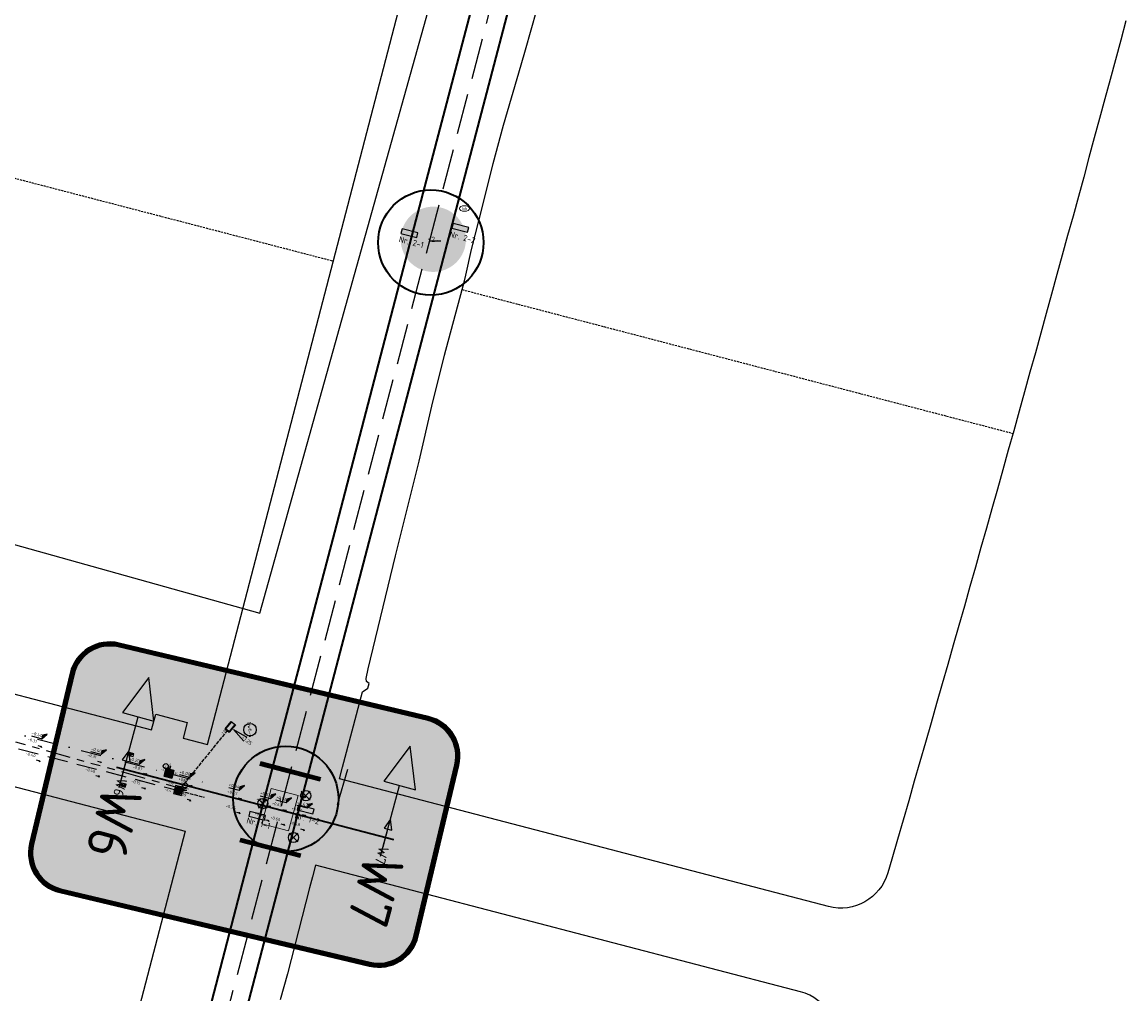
# Model space of a CAD drawing. Extents: x 102676 to 106538, y 417474 to 420545.
# Tile 12 of 112: x 103388 to 103659, y 418861 to 419100. Entities that reach past the tile are written whole.
import ezdxf
from ezdxf import colors
from ezdxf.entities.mleader import LeaderData, LeaderLine
from ezdxf.enums import TextEntityAlignment as Align
from ezdxf.math import Vec2, Vec3

# ---------------------------------------------------------------- set-up
doc = ezdxf.new("R2010")
doc.units = 0
for name, pattern in [('DASHED', [0.75, 0.5, -0.25]), ('DGN Style 3', [14.040647, 10.029034, -4.011614]), ('RI-DRAINAGE', [19.2, 6, -1.8, 1.8, -1.8, 2.4, -1.8, 1.8, -1.8]), ('RI-HWA', [7.4, 5, -2.4]), ('RI-HWA_BETON', [11.4, 9, -2.4]), ('RI-VWA', [11, 5, -3, 0, -3]), ('RI-VWA_BETON', [19, 9, -5, 0, -5])]:
    doc.linetypes.add(name, pattern=pattern)
doc.layers.get('0').update_dxf_attribs({"lineweight": 25})
for name, color, linetype, lineweight in [('00-Aslijn', 5, 'DGN Style 3', 25), ('04-best-rijweg hatch', 252, 'Continuous', 0), ('B-GV-GR-BOOM-S', 8, 'Continuous', 25), ('B-GV-GR-GRAS-G', 8, 'Continuous', 25), ('B-WE-KL-WATER-S @ 0.5', 170, 'Continuous', 25), ('C3D-SECTION_SECTIONVIEW_LABELING', 7, 'Continuous', 25), ('C3D-SECTION_SECTIONVIEW_LABELING @ 0.1', 7, 'Continuous', 25), ('DTM_23-02-2012_luchtfoto drone', 40, 'Continuous', 25), ('Mantelbuis', 30, 'Continuous', 25), ('N-OI-KL-MANTELBUIS-GD', 7, 'Continuous', 25), ('N-OI-RI-DRAINAGE_BOB-T25', 7, 'Continuous', 25), ('N-OI-RI-DRAINAGE_DRAIN-G', 90, 'RI-DRAINAGE', 25), ('N-OI-RI-HWA-G', 150, 'RI-HWA', 25), ('N-OI-RI-HWA_BOB-T25', 7, 'Continuous', 25), ('N-OI-RI-HWA_PUTNUMMER-S', 150, 'Continuous', 25), ('N-OI-RI-HWA_RIOOLPUT_INSPECTIEPUT_BETON-S', 150, 'Continuous', 25), ('N-OI-RI-HWA_TRANSPORTLEIDING_PVC_PE_400-G', 150, 'RI-HWA_BETON', 25), ('N-OI-RI-HWA_TRANSPORTLEIDING_PVC_PE_500-G', 150, 'RI-HWA_BETON', 25), ('N-OI-RI-HWA_UITSTROOMBAK-S-200', 150, 'Continuous', 25), ('N-OI-RI-VWA-G', 20, 'RI-VWA', 25), ('N-OI-RI-VWA_BOB-T25', 7, 'Continuous', 25), ('N-OI-RI-VWA_PUTNUMMER-S', 20, 'Continuous', 25), ('N-OI-RI-VWA_RIOOLPUT_INSPECTIEPUT-S', 20, 'Continuous', 25), ('N-OI-RI-VWA_TRANSPORTLEIDING_BETON_300-G', 20, 'RI-VWA_BETON', 25), ('N-PV-KG-GRENS_UITGIFTE', 12, 'Continuous', 25), ('N-WE-KG-GRENS_WERK-G', 7, 'XX-WERKGRENS', 35), ('N-WE-MO-ONDERZOEK_SLEUF-S', 30, 'Continuous', 25), ('N-WE-RI-HWA_KOLK-S', 150, 'Continuous', 25), ('V-GV-GR-BOOM-S', 90, 'Continuous', 25), ('X-XX-AL-T25', 7, 'Continuous', 25), ('X-XX-AL-TEKENBLAD_KADER-G', 7, 'Continuous', 25), ('X-XX-AL-VERWIJZING-S', 7, 'Continuous', 25), ('X-XX-AL-VERWIJZING_DOORSNEDE-M_OUD', 7, 'Continuous', 25), ('X-XX-AL-VERWIJZING_DOORSNEDE-M_OUD @ 0.5', 7, 'Continuous', 25), ('X-XX-AL-VERWIJZING_DOORSNEDE-M_OUD @ 2', 7, 'Continuous', 25)]:
    doc.layers.add(name, color=color, linetype=linetype, lineweight=lineweight)
doc.layers.add('X-XX-AL-HULPLIJN-G', color=7, linetype='Continuous', lineweight=25, plot=False)
doc.styles.add('NLCS-ISO', font='NLCS-ISO.ttf')
doc.styles.add('NLCS-ISO-ANNOTATIEF-T25', font='NLCS-ISO.ttf', dxfattribs={"height": 2.5})
doc.linetypes.add('XX-WERKGRENS', pattern='A,0,[137,NLCS.shx,S=0.1,R=0,X=-1.1,Y=-1.35],-6', length=6)

# ---------------------------------------------------------------- blocks, each defined once
blk = doc.blocks.new('SKL-WATER_BRANDKRAAN_BRANDPUT-SO')
at = {"color": 0, "linetype": 'ByBlock', "lineweight": 18}
blk.add_ellipse((0, 0), major_axis=(2.5, 0), ratio=0.54, dxfattribs=at)
at = {"color": 0, "linetype": 'ByBlock', "lineweight": 18, "style": 'NLCS-ISO'}
blk.add_text('bk', height=1.5, dxfattribs=at).set_placement((0.16, 0), align=Align.MIDDLE_CENTER)
blk = doc.blocks.new('SAL-VERWIJZING_DOORSNEDE_LINKS-SO')
at = {"layer": 'X-XX-AL-VERWIJZING_DOORSNEDE-M_OUD'}
for p, q in [((-9, 2), (-14, 0)), ((-9, -2), (-9, 2)), ((-14, 0), (-9, -2)), ((0, 0), (-9, 0))]:
    blk.add_line(p, q, dxfattribs=at)
at = {"layer": 'X-XX-AL-VERWIJZING_DOORSNEDE-M_OUD', "lineweight": 50, "style": 'NLCS-ISO-ANNOTATIEF-T25'}
blk.add_attdef('...', text='', height=2.5, dxfattribs=at).set_placement((0, 0.53), align=Align.MIDDLE_LEFT)
blk = doc.blocks.new('*U493')
at = {"layer": 'X-XX-AL-VERWIJZING_DOORSNEDE-M_OUD @ 0.5'}
ref = blk.add_blockref('SAL-VERWIJZING_DOORSNEDE_LINKS-SO', (103476.8, 418897.31), dxfattribs=dict(at, xscale=0.5, yscale=0.5, zscale=0.5, rotation=254.9557752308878))
ref.add_attrib('...', 'W7', dxfattribs={"layer": '0', "lineweight": 50, "height": 2.5, "rotation": 254.9558, "style": 'NLCS-ISO'}).set_placement((103477.05, 418897.25), align=Align.MIDDLE_LEFT)
at = {"layer": 'X-XX-AL-VERWIJZING_DOORSNEDE-M_OUD @ 2'}
ref = blk.add_blockref('SAL-VERWIJZING_DOORSNEDE_LINKS-SO', (103476.17, 418894.98), dxfattribs=dict(at, xscale=2, yscale=2, zscale=2, rotation=254.9557752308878))
ref.add_attrib('...', 'W7', dxfattribs={"layer": '0', "lineweight": 50, "height": 10, "rotation": 254.9558, "style": 'NLCS-ISO'}).set_placement((103477.19, 418894.71), align=Align.MIDDLE_LEFT)
blk = doc.blocks.new('*U494')
at = {"layer": 'X-XX-AL-VERWIJZING_DOORSNEDE-M_OUD @ 0.5'}
ref = blk.add_blockref('SAL-VERWIJZING_DOORSNEDE_LINKS-SO', (103412.51, 418914.1), dxfattribs=dict(at, xscale=0.5, yscale=0.5, zscale=0.5, rotation=254.9557752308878))
ref.add_attrib('...', 'W6', dxfattribs={"layer": '0', "lineweight": 50, "height": 2.5, "rotation": 254.9558, "style": 'NLCS-ISO'}).set_placement((103412.76, 418914.03), align=Align.MIDDLE_LEFT)
at = {"layer": 'X-XX-AL-VERWIJZING_DOORSNEDE-M_OUD @ 2'}
ref = blk.add_blockref('SAL-VERWIJZING_DOORSNEDE_LINKS-SO', (103411.92, 418911.86), dxfattribs=dict(at, xscale=2, yscale=2, zscale=2, rotation=254.9557752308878))
ref.add_attrib('...', 'W6', dxfattribs={"layer": '0', "lineweight": 50, "height": 10, "rotation": 254.9558, "style": 'NLCS-ISO'}).set_placement((103412.94, 418911.59), align=Align.MIDDLE_LEFT)
blk = doc.blocks.new('SMO-BODEM_PROEFSLEUF-SO')
h = blk.add_hatch(color=252)
h.dxf.hatch_style = 1
h.paths.add_polyline_path([(3.33, -1), (3.33, 1), (-3.33, 1), (-3.33, -1)])
at = {"flags": 128}
blk.add_lwpolyline([(-3.33, -1), (3.33, -1), (3.33, 1), (-3.33, 1)], close=True, dxfattribs=at)
at = {"style": 'NLCS-ISO'}
blk.add_attdef('NR', (3.91, 1.49), '', height=2.5, dxfattribs=at)
blk = doc.blocks.new('Uitgifte Stedenbouw')
at = {"layer": 'N-PV-KG-GRENS_UITGIFTE', "transparency": 33554687, "flags": 128}
for points in [[(103199.73, 418923.45), (103236.66, 418931), (103303.24, 418948.83), (103299.36, 418963.32), (103313.85, 418967.19), (103317.73, 418952.7), (103356.52, 418942.58), (103419.92, 418926.02), (103419.92, 418926.02), (103420.94, 418929.89), (103428.68, 418927.87), (103427.67, 418924), (103433.68, 418922.43), (103442.92, 418957.96), (103495.47, 419160.05), (103495.47, 419160.05), (103366.03, 419193.84), (103327.04, 419204.02, 0.129956), (103315.54, 419203.98), (103181.81, 419168.19)], [(103659.26, 419100.3), (103657.97, 419095.5), (103656.68, 419090.7), (103655.38, 419085.89), (103654.08, 419081.09), (103652.79, 419076.29), (103651.48, 419071.49), (103650.18, 419066.69), (103648.88, 419061.89), (103647.57, 419057.09), (103646.26, 419052.29), (103644.94, 419047.49), (103643.63, 419042.7), (103642.31, 419037.9), (103640.99, 419033.1), (103639.67, 419028.31), (103638.35, 419023.51), (103637.02, 419018.72), (103635.69, 419013.92), (103634.36, 419009.13), (103633.03, 419004.34), (103631.69, 418999.55), (103630.36, 418994.76), (103629.02, 418989.96), (103627.67, 418985.18), (103626.33, 418980.39), (103624.98, 418975.6), (103623.63, 418970.81), (103622.28, 418966.02), (103620.93, 418961.24), (103619.57, 418956.45), (103618.21, 418951.66), (103616.85, 418946.88), (103615.49, 418942.1), (103614.13, 418937.31), (103612.76, 418932.53), (103611.39, 418927.75), (103610.02, 418922.97), (103608.64, 418918.18), (103607.27, 418913.4), (103605.89, 418908.62), (103604.51, 418903.85), (103603.13, 418899.07), (103601.74, 418894.29), (103600.75, 418890.88, -0.406231), (103586.19, 418882.62), (103466.07, 418913.98), (103466.83, 418916.88), (103469.15, 418925.76), (103471.72, 418935.37), (103473.03, 418936.3), (103473.35, 418937.44), (103472.67, 418937.88), (103472.64, 418938.63), (103473.07, 418941.05), (103479.8, 418968.77), (103485.6, 418992.06), (103488.72, 419005.55), (103491.82, 419018.12), (103496.79, 419036.35), (103497.1, 419037.76), (103498.47, 419044.1), (103501.16, 419054.66), (103503.84, 419065.23), (103506.32, 419074.63), (103510.67, 419089.42), (103511.76, 419093.15), (103514.51, 419102.95)], [(103587.79, 418846.66, 0.42364), (103579.32, 418861.67), (103460.2, 418892.77), (103459.42, 418889.88), (103458.69, 418887.21), (103453.32, 418866.1), (103451.49, 418859.7)]]:
    blk.add_lwpolyline(points, format="xyb", dxfattribs=at)
at = {"layer": 'N-PV-KG-GRENS_UITGIFTE', "color": 8, "linetype": 'DASHED', "lineweight": -2, "transparency": 33554687, "flags": 128}
for points in [[(103168.61, 419039.7), (103317.37, 419079.52), (103464.57, 419041.24)], [(103496.21, 419034.22), (103631.51, 418998.89)]]:
    blk.add_lwpolyline(points, dxfattribs=at)
at = {"layer": 'N-PV-KG-GRENS_UITGIFTE', "transparency": 33554687, "flags": 128}
blk.add_lwpolyline([(103323.56, 418928.45), (103428.14, 418901.14), (103413.04, 418843.07), (103366.35, 418663.53), (103322.09, 418675.08), (103321.95, 418675.12, 0.114749), (103304.97, 418675.58), (103268.1, 418668.04), (103265.46, 418677.89), (103221.51, 418842.06), (103206.71, 418897.36), (103250.41, 418911.91), (103312.06, 418928.41, -0.129956), (103323.56, 418928.45)], format="xyb", close=True, dxfattribs=at)
blk = doc.blocks.new('145_19')
at = {"layer": 'B-GV-GR-BOOM-S'}
blk.add_circle((0, 0), 0.025, dxfattribs=at)
at = {"layer": 'B-GV-GR-BOOM-S', "extrusion": (0, 0, -1)}
for start, end in [(0, 180), (180, 0)]:
    blk.add_arc((0, 0), 0.025, start, end, dxfattribs=at)
blk = doc.blocks.new('145_11')
at = {"layer": 'B-GV-GR-BOOM-S'}
blk.add_circle((0, 0), 0.025, dxfattribs=at)
at = {"layer": 'B-GV-GR-BOOM-S', "extrusion": (0, 0, -1)}
for start, end in [(0, 180), (180, 0)]:
    blk.add_arc((0, 0), 0.025, start, end, dxfattribs=at)
blk = doc.blocks.new('SRI-UITSTROOMBAK-SO')
at = {"color": 7}
for p, q in [((-3.3, 0), (3.2, 0)), ((-3.3, 11.6), (3.2, 11.6)), ((-3.3, 0), (-3.3, 11.6)), ((-2.7, 0.5), (-2.7, 11.6)), ((-2.7, 0.5), (2.8, 0.5)), ((2.8, 0.5), (2.8, 11.6)), ((3.2, 0), (3.2, 11.6))]:
    blk.add_line(p, q, dxfattribs=at)
at = {"flags": 128}
blk.add_lwpolyline([(-3.3, 11.6), (3.2, 11.6), (3.2, 0), (-3.3, 0)], close=True, dxfattribs=at)
blk = doc.blocks.new('N-SRI-PUT_HWA-SO')
h = blk.add_hatch(color=256)
h.dxf.hatch_style = 1
h.paths.add_polyline_path([(-2, 0, 1), (2, 0, 1)])
at = {"lineweight": -3, "flags": 128}
blk.add_lwpolyline([(-2, -2), (2, -2), (2, 2), (-2, 2)], close=True, dxfattribs=at)
at = {"lineweight": -3}
blk.add_circle((0, 0), 2, dxfattribs=at)
blk = doc.blocks.new('N-SRI-PUT_VWA-SO')
h = blk.add_hatch(color=256)
edge = h.paths.add_edge_path()
edge.add_arc((0, 0), 2, 0, 360)
at = {"flags": 128}
blk.add_lwpolyline([(-2, 2), (2, 2), (2, -2), (-2, -2)], close=True, dxfattribs=at)
at = {"lineweight": -3, "flags": 128}
blk.add_lwpolyline([(2, -2), (2, 2), (-2, 2), (-2, -2)], close=True, dxfattribs=at)
at = {"lineweight": -3}
blk.add_circle((0, 0), 2, dxfattribs=at)
blk = doc.blocks.new('SRI-PUTNUMMER-SO')
for q in [(5.83, 7.6), (7.6, 5.83)]:
    blk.add_line((1.41, 1.41), q)
blk.add_circle((2.41, 9.45), 3.09)
at = {"ltscale": 0.1, "style": 'NLCS-ISO'}
blk.add_attdef('PUTHGT', text='', height=1.8, rotation=45, dxfattribs=at).set_placement((5.39, 5.43), align=Align.MIDDLE_LEFT)
blk.add_attdef('PUTNR', text='', height=1.8, dxfattribs=at).set_placement((2.41, 9.45), align=Align.MIDDLE_CENTER)
blk = doc.blocks.new('N-SRI-KOLK_TROTTOIR-SO')
blk.add_hatch(color=256).paths.add_polyline_path([(1.125, 1.5), (-1.125, 1.5), (-1.125, 0)])
blk.add_line((-1.125, 0), (1.125, 1.5))
at = {"flags": 128}
blk.add_lwpolyline([(-1.125, 0), (1.125, 0), (1.125, 1.5), (-1.125, 1.5)], close=True, dxfattribs=at)
blk = doc.blocks.new('N-SAL-HOOGTELABEL_03-SO')
for p, q in [((0, 0), (-2.46, -1.31)), ((-2.46, -3.44), (0, 0)), ((-8.87, -3.44), (-2.46, -3.44)), ((-2.46, -1.31), (-2.46, -3.44))]:
    blk.add_line(p, q)
blk.add_solid([(-2.46, -1.31), (0, 0), (-2.46, -3.44)])
at = {"style": 'NLCS-ISO'}
blk.add_attdef('...', text='', height=1.8, dxfattribs=at).set_placement((-6.01, -2.16), align=Align.MIDDLE)
blk = doc.blocks.new('N-SAL-HOOGTELABEL_01-SO')
for p, q in [((-2.5, 1.3), (-8.8, 1.3)), ((-2.5, 1.3), (-2.5, 3.4)), ((-2.5, 3.4), (0, 0)), ((0, 0), (-2.5, 1.3))]:
    blk.add_line(p, q)
blk.add_solid([(-2.5, 3.4), (-2.5, 1.3), (0, 0)])
at = {"style": 'NLCS-ISO'}
blk.add_attdef('...', text='', height=1.8, dxfattribs=at).set_placement((-6, 2.6), align=Align.MIDDLE)
blk = doc.blocks.new('V-SGR-BOOM_01')
at = {"ltscale": 0.1}
h = blk.add_hatch(color=256, dxfattribs=at)
edge = h.paths.add_edge_path()
edge.add_arc((0, 0), 0.15, 0, 360)
at = {"lineweight": -3}
for p, q in [((-2.15, 2.15), (2.15, -2.15)), ((2.15, 2.15), (-2.15, -2.15))]:
    blk.add_line(p, q, dxfattribs=at)
for radius in [2.5, 0.045]:
    blk.add_circle((0, 0), radius)
at = {"ltscale": 0.1}
blk.add_circle((0, 0), 0.15, dxfattribs=at)

msp = doc.modelspace()

# ---------------------------------------------------------------- hatches: boundary and pattern name
at = {"layer": 'X-XX-AL-HULPLIJN-G', "lineweight": 0, "true_color": 0xf7abae, "transparency": 33554605}
h = msp.add_hatch(color=241, dxfattribs=at)
h.dxf.hatch_style = 1
edge = h.paths.add_edge_path()
edge.add_arc((103489.1111, 419046.582), 8.0174, 0, 360)
at = {"layer": 'X-XX-AL-HULPLIJN-G', "lineweight": 0, "true_color": 0xf7abae, "transparency": 33554628}
h = msp.add_hatch(color=241, dxfattribs=at)
h.dxf.hatch_style = 1
edge = h.paths.add_edge_path()
edge.add_arc((103451.4615, 418908.7245), 8.0174, 0, 360)
at = {"layer": 'X-XX-AL-TEKENBLAD_KADER-G'}
h = msp.add_hatch(color=9, dxfattribs=at)
h.dxf.hatch_style = 1
edge = h.paths.add_edge_path()
edge.add_line((103397.5827, 418887.0104), (103473.6089, 418868.929))
edge.add_arc((103475.6913, 418877.6848), 9, 256.621797, 346.621797)
edge.add_line((103484.447, 418875.6024), (103494.4069, 418917.4802))
edge.add_arc((103485.6511, 418919.5626), 9, 346.621797, 436.621797)
edge.add_line((103487.7335, 418928.3183), (103411.7074, 418946.3998))
edge.add_arc((103409.625, 418937.644), 9, 76.621797, 166.621797)
edge.add_line((103400.8692, 418939.7264), (103390.9094, 418897.8486))
edge.add_arc((103399.6651, 418895.7662), 9, 166.621797, 256.621797)

# ---------------------------------------------------------------- linework, layer by layer
at = {"layer": '00-Aslijn'}
msp.add_lwpolyline([(103634.7704, 419606.4742), (103594.1453, 419450.9051), (103588.1292, 419428.1103), (103562.8108, 419332.1802), (103544.9226, 419263.662), (103518.8189, 419163.6754), (103489.8728, 419052.8017), (103450.554, 418902.7044), (103348.6917, 418513.8507), (103321.3012, 418409.289), (103298.4578, 418322.3755)], dxfattribs=at)
msp.add_lwpolyline([(103634.7704, 419606.4742), (103594.1453, 419450.9051), (103588.1292, 419428.1103), (103562.8108, 419332.1802), (103544.9226, 419263.662), (103518.8189, 419163.6754), (103489.8728, 419052.8017), (103450.554, 418902.7044), (103348.6917, 418513.8507), (103321.3012, 418409.289), (103298.4578, 418322.3755)], dxfattribs=at)
msp.add_lwpolyline([(103634.7704, 419606.4742), (103594.1453, 419450.9051), (103588.1292, 419428.1103), (103562.8108, 419332.1802), (103544.9226, 419263.662), (103518.8189, 419163.6754), (103489.8728, 419052.8017), (103450.554, 418902.7044), (103348.6917, 418513.8507), (103321.3012, 418409.289), (103298.4578, 418322.3755)], dxfattribs=at)
at = {"layer": '04-best-rijweg hatch'}
msp.add_lwpolyline([(103449.2771, 418911.64), (103455.8762, 418909.9237), (103453.5489, 418901.2298), (103446.9973, 418902.9396)], close=True, dxfattribs=at)
at = {"layer": 'B-GV-GR-GRAS-G'}
msp.add_line((103465.564, 418907.727), (103468.125, 418916.406), dxfattribs=at)
at = {"layer": 'DTM_23-02-2012_luchtfoto drone', "elevation": -0.517, "flags": 128}
msp.add_lwpolyline([(103293.4036, 418740.9311), (103341.5767, 418914.4548), (103346.9213, 418922.7944), (103362.4112, 418978.2208), (103446.4904, 418954.7234), (103515.8754, 419202.9991), (103542.9187, 419299.7661), (103545.8539, 419310.269), (103501.4303, 419295.1702), (103467.8996, 419275.4464), (103437.1973, 419255.5793), (103411.2344, 419237.4227), (103392.3558, 419219.8259), (103377.2957, 419205.7884), (103361.4175, 419185.5699), (103345.5392, 419165.3513), (103331.1477, 419143.7582), (103315.1353, 419112.6713), (103309.6106, 419097.2667), (103304.0859, 419097.7774), (103234.9909, 419376.203)], dxfattribs=at)
at = {"layer": 'Mantelbuis', "color": 1}
for p, q in [((103461.3216, 418913.4271), (103446.4874, 418917.2995)), ((103461.3216, 418913.4271), (103446.4874, 418917.2995)), ((103461.3433, 418913.5102), (103446.509, 418917.3827)), ((103461.365, 418913.5933), (103446.5306, 418917.4658)), ((103461.365, 418913.5933), (103446.5306, 418917.4658)), ((103461.4004, 418913.7294), (103446.5658, 418917.602)), ((103461.4004, 418913.7294), (103446.5658, 418917.602)), ((103461.4293, 418913.8401), (103446.5946, 418917.7128)), ((103461.4293, 418913.8401), (103446.5946, 418917.7128)), ((103456.5306, 418895.0765), (103441.6961, 418898.9497)), ((103456.5306, 418895.0765), (103441.6961, 418898.9497)), ((103456.5596, 418895.1872), (103441.7252, 418899.0604)), ((103456.5596, 418895.1872), (103441.7252, 418899.0604)), ((103456.5952, 418895.3233), (103441.7609, 418899.1964)), ((103456.5952, 418895.3233), (103441.7609, 418899.1964)), ((103456.6386, 418895.4895), (103441.8046, 418899.3626)), ((103456.6386, 418895.4895), (103441.8046, 418899.3626))]:
    msp.add_line(p, q, dxfattribs=at)
at = {"layer": 'Mantelbuis', "color": 1, "linetype": 'DGN Style 3'}
for p, q in [((103461.3433, 418913.5102), (103446.509, 418917.3827)), ((103456.6169, 418895.4064), (103441.7828, 418899.2795)), ((103456.6169, 418895.4064), (103441.7828, 418899.2795))]:
    msp.add_line(p, q, dxfattribs=at)
at = {"layer": 'Mantelbuis', "color": 8, "linetype": 'Continuous'}
for p, q in [((103461.4829, 418914.0458), (103446.6479, 418917.9185)), ((103461.4829, 418914.0458), (103446.6479, 418917.9185)), ((103461.5122, 418914.1584), (103446.6771, 418918.0311)), ((103461.5122, 418914.1584), (103446.6771, 418918.0311)), ((103461.5441, 418914.2807), (103446.7088, 418918.1534)), ((103461.5441, 418914.2807), (103446.7088, 418918.1534)), ((103456.4154, 418894.636), (103441.5803, 418898.5094)), ((103456.4154, 418894.636), (103441.5803, 418898.5094)), ((103456.4474, 418894.7583), (103441.6124, 418898.6317)), ((103456.4474, 418894.7583), (103441.6124, 418898.6317)), ((103456.4768, 418894.8708), (103441.642, 418898.7441)), ((103456.4768, 418894.8708), (103441.642, 418898.7441))]:
    msp.add_line(p, q, dxfattribs=at)
at = {"layer": 'Mantelbuis'}
msp.add_lwpolyline([(103442.9123, 418908.6546), (103462.0243, 418903.6649)], dxfattribs=at)
msp.add_lwpolyline([(103442.9123, 418908.6546), (103462.0243, 418903.6649)], dxfattribs=at)
at = {"layer": 'N-OI-RI-DRAINAGE_DRAIN-G', "flags": 128}
msp.add_lwpolyline([(103319.8163, 418940.7915), (103371.6168, 418927.2668), (103426.3337, 418911.889)], dxfattribs=at)
at = {"layer": 'N-OI-RI-HWA-G'}
msp.add_line((103372.9146, 418925.1204), (103426.522, 418911.125), dxfattribs=at)
at = {"layer": 'N-OI-RI-HWA_TRANSPORTLEIDING_PVC_PE_400-G', "ltscale": 0.1}
msp.add_line((103438.5103, 418925.8893), (103426.522, 418911.125), dxfattribs=at)
at = {"layer": 'N-OI-RI-HWA_TRANSPORTLEIDING_PVC_PE_500-G', "ltscale": 0.1}
msp.add_line((103427.0653, 418910.9839), (103432.8413, 418909.476), dxfattribs=at)
at = {"layer": 'N-OI-RI-VWA-G'}
for p, q in [((103370.3995, 418929.3943), (103423.7966, 418915.4538)), ((103424.5709, 418915.2517), (103433.7252, 418912.8617))]:
    msp.add_line(p, q, dxfattribs=at)
at = {"layer": 'N-OI-RI-VWA_TRANSPORTLEIDING_BETON_300-G', "ltscale": 0.1}
msp.add_line((103427.8969, 418912.6264), (103427.8974, 418912.6262), dxfattribs=at)
at = {"layer": 'N-WE-KG-GRENS_WERK-G', "ltscale": 0.25, "elevation": 0.779}
msp.add_lwpolyline([(103339.5221, 418461.7917), (103605.6437, 419477.4667), (103597.3039, 419479.5894), (103576.1814, 419399.3051), (103555.1176, 419320.3621), (103540.6631, 419264.0134), (103527.8579, 419215.3334), (103506.7047, 419134.6646), (103484.8365, 419051.358), (103464.8361, 418974.5969), (103448.0806, 418910.9743), (103428.7147, 418836.6072), (103415.0297, 418785.6409), (103402.7666, 418737.8235), (103389.9359, 418688.2546), (103373.9018, 418627.375), (103355.97, 418558.9116), (103346.377, 418522.6766), (103335.1424, 418479.7744), (103331.0429, 418463.9945)], close=True, dxfattribs=at)
at = {"layer": 'N-WE-MO-ONDERZOEK_SLEUF-S', "color": 6, "lineweight": 35}
for centre in [(103488.5036, 419045.7855), (103452.8595, 418909.1012)]:
    msp.add_circle(centre, 12.9371, dxfattribs=at)
at = {"layer": 'X-XX-AL-TEKENBLAD_KADER-G', "color": 240, "true_color": 0xed1f24}
for points in [[(103397.3514, 418886.0375), (103473.3775, 418867.9561, 0.41421356), (103485.4199, 418875.371), (103495.3798, 418917.2488, 0.41421356), (103487.9649, 418929.2912), (103411.9388, 418947.3726, 0.41421356), (103399.8964, 418939.9578), (103389.9365, 418898.08, 0.41421356)], [(103397.5827, 418887.0104), (103473.6089, 418868.929, 0.41421356), (103484.447, 418875.6024), (103494.4069, 418917.4802, 0.41421356), (103487.7335, 418928.3183), (103411.7074, 418946.3998, 0.41421356), (103400.8692, 418939.7264), (103390.9094, 418897.8486, 0.41421356)]]:
    msp.add_lwpolyline(points, format="xyb", close=True, dxfattribs=at)
at = {"layer": 'X-XX-AL-TEKENBLAD_KADER-G', "color": 240, "linetype": 'DGN Style 3', "true_color": 0xed1f24, "const_width": 1}
msp.add_lwpolyline([(103397.467, 418886.524), (103473.4932, 418868.4426, 0.41421356), (103484.9335, 418875.4867), (103494.8933, 418917.3645, 0.41421356), (103487.8492, 418928.8048), (103411.8231, 418946.8862, 0.41421356), (103400.3828, 418939.8421), (103390.4229, 418897.9643, 0.41421356)], format="xyb", close=True, dxfattribs=at)
at = {"layer": 'X-XX-AL-VERWIJZING-S'}
msp.add_lwpolyline([(103411.2868, 418916.9111), (103479.3616, 418899.1387)], dxfattribs=at)
msp.add_lwpolyline([(103411.2868, 418916.9111), (103479.3616, 418899.1387)], dxfattribs=at)
at = {"layer": 'X-XX-AL-VERWIJZING_DOORSNEDE-M_OUD'}
msp.add_lwpolyline([(103411.2446, 418916.7539), (103479.3193, 418898.9814)], dxfattribs=at)
msp.add_lwpolyline([(103411.2446, 418916.7539), (103479.3193, 418898.9814)], dxfattribs=at)

# ---------------------------------------------------------------- block references
at = {"layer": 'B-GV-GR-BOOM-S', "xscale": 10, "yscale": 10, "zscale": 10}
for name, p in [('145_11', (103457.452, 418909.605)), ('145_19', (103447.036, 418907.604))]:
    msp.add_blockref(name, p, dxfattribs=at)
at = {"layer": 'B-WE-KL-WATER-S @ 0.5', "xscale": 0.5, "yscale": 0.5, "zscale": 0.5}
msp.add_blockref('SKL-WATER_BRANDKRAAN_BRANDPUT-SO', (103496.782, 419054.147), dxfattribs=at)
at = {"layer": 'C3D-SECTION_SECTIONVIEW_LABELING', "color": 7, "linetype": 'Continuous', "lineweight": -3, "xscale": 0.4075305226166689, "yscale": 0.4075305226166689, "zscale": 0.4075305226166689, "rotation": 345.368241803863}
for p in [(103394.2596, 418924.9738, -0.4), (103408.8388, 418921.1659, -0.4025), (103418.2053, 418918.7206, -0.1965), (103430.6091, 418915.4823, 0.0762), (103442.7037, 418912.3247, 0.3422), (103450.4346, 418910.3065, 0.5624), (103454.3117, 418909.2943, 0.5625), (103459.4671, 418907.9484, 0.4718)]:
    msp.add_blockref('N-SAL-HOOGTELABEL_03-SO', p, dxfattribs=at)
at = {"layer": 'C3D-SECTION_SECTIONVIEW_LABELING @ 0.1', "color": 7, "linetype": 'Continuous', "lineweight": -3, "xscale": 0.1, "yscale": 0.1, "zscale": 0.1}
for p, rotation in [((103392.8375, 418921.7259, -0.3125), 345.3682463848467), ((103392.4259, 418918.2179, -0.4), 345.3682463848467), ((103407.4776, 418917.905, -0.3125), 345.3682417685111), ((103407.0659, 418914.3969, -0.3966), 345.3682417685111), ((103418.711, 418914.9722, -0.067), 345.3682417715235), ((103418.2994, 418911.4642, -0.1534), 345.3682417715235), ((103429.8967, 418912.052, 0.191), 345.3682417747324), ((103429.4851, 418908.5439, 0.0917), 345.3682417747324), ((103442.0176, 418908.8875, 0.4706), 345.3682417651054), ((103449.0815, 418907.0433, 0.6377), 345.3735120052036), ((103452.9522, 418906.034, 0.65), 345.3677381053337), ((103441.606, 418905.3795, 0.3573), 345.3682417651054), ((103448.6699, 418903.5353, 0.6), 345.3735120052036), ((103457.7886, 418904.7713, 0.5693), 345.3677381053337), ((103452.5406, 418902.526, 0.6), 345.3677381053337), ((103457.377, 418901.2633, 0.4761), 345.3677381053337)]:
    msp.add_blockref('N-SAL-HOOGTELABEL_01-SO', p, dxfattribs=dict(at, rotation=rotation))
at = {"layer": 'N-OI-RI-HWA_PUTNUMMER-S', "xscale": 0.5, "yscale": 0.5, "zscale": 0.5, "rotation": 275.823135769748}
msp.add_blockref('SRI-PUTNUMMER-SO', (103439.2504, 418926.7773), dxfattribs=at).add_auto_attribs({'PUTNR': 'hw6-6', 'PUTHGT': '-1.25'})
at = {"layer": 'N-OI-RI-HWA_PUTNUMMER-S', "ltscale": 10, "xscale": 0.2, "yscale": 0.2, "zscale": 0.2, "rotation": 325.5257956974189}
msp.add_blockref('SRI-PUTNUMMER-SO', (103426.6783, 418911.085), dxfattribs=at).add_auto_attribs({'PUTNR': 'hw6-5', 'PUTHGT': '0.19'})
at = {"layer": 'N-OI-RI-HWA_RIOOLPUT_INSPECTIEPUT_BETON-S', "xscale": 0.4999999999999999, "yscale": 0.4999999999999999, "zscale": 0.4999999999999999, "rotation": 345.3873133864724}
msp.add_blockref('N-SRI-PUT_HWA-SO', (103426.522, 418911.125), dxfattribs=at)
at = {"layer": 'N-OI-RI-HWA_UITSTROOMBAK-S-200', "xscale": 0.2, "yscale": 0.2, "zscale": 0.2, "rotation": 320.1919659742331}
msp.add_blockref('SRI-UITSTROOMBAK-SO', (103438.5103, 418925.8893), dxfattribs=at)
at = {"layer": 'N-OI-RI-VWA_PUTNUMMER-S', "ltscale": 10, "xscale": 0.2, "yscale": 0.2, "zscale": 0.2, "rotation": 38.89917545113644}
msp.add_blockref('SRI-PUTNUMMER-SO', (103424.1921, 418915.3499), dxfattribs=at).add_auto_attribs({'PUTNR': 'vw6-5', 'PUTHGT': '0.16'})
at = {"layer": 'N-OI-RI-VWA_RIOOLPUT_INSPECTIEPUT-S', "xscale": 0.4999999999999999, "yscale": 0.4999999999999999, "zscale": 0.4999999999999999, "rotation": 345.5342323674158}
msp.add_blockref('N-SRI-PUT_VWA-SO', (103424.1816, 418915.3436), dxfattribs=at)
at = {"layer": 'N-PV-KG-GRENS_UITGIFTE'}
msp.add_blockref('Uitgifte Stedenbouw', (0, 0), dxfattribs=at)
at = {"layer": 'N-WE-MO-ONDERZOEK_SLEUF-S'}
ref = msp.add_blockref('SMO-BODEM_PROEFSLEUF-SO', (103495.7377, 419049.4153), dxfattribs=dict(at, xscale=0.6000000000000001, yscale=0.6000000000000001, zscale=0.6000000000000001, rotation=345.5262466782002))
ref.add_attrib('NR', 'Nr. 2-2', (103492.9644, 419047.1495), dxfattribs={"layer": '0', "height": 1.5, "rotation": 345.526247, "style": 'NLCS-ISO'})
ref = msp.add_blockref('SMO-BODEM_PROEFSLEUF-SO', (103483.2418, 419048.0798), dxfattribs=dict(at, xscale=0.6000000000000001, yscale=0.6000000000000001, zscale=0.6000000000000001, rotation=345.5003780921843))
ref.add_attrib('NR', 'Nr. 2-1', (103480.5247, 419045.9386), dxfattribs={"layer": '0', "height": 1.5, "rotation": 345.500378, "style": 'NLCS-ISO'})
ref = msp.add_blockref('SMO-BODEM_PROEFSLEUF-SO', (103457.746, 418906.4546), dxfattribs=dict(at, xscale=0.6000000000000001, yscale=0.6000000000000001, zscale=0.6000000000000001, rotation=345.2167901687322))
ref.add_attrib('NR', 'Nr. 1-2', (103454.9363, 418904.314), dxfattribs={"layer": '0', "height": 1.5, "rotation": 345.21679, "style": 'NLCS-ISO'})
ref = msp.add_blockref('SMO-BODEM_PROEFSLEUF-SO', (103445.8396, 418904.9127), dxfattribs=dict(at, xscale=0.6000000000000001, yscale=0.6000000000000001, zscale=0.6000000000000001, rotation=345.2167901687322))
ref.add_attrib('NR', 'Nr. 1-1', (103443.1085, 418903.1277), dxfattribs={"layer": '0', "height": 1.5, "rotation": 345.21679, "style": 'NLCS-ISO'})
at = {"layer": 'N-WE-RI-HWA_KOLK-S', "ltscale": 10, "transparency": 33554687, "zscale": 0.2000000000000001}
for p, xscale, yscale, rotation in [((103414.847, 418919.5988), 0.4999999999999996, 0.4999999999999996, 345.3682417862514), ((103413.0787, 418912.8259), 0.5, 0.5, 165.3682417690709)]:
    msp.add_blockref('N-SRI-KOLK_TROTTOIR-SO', p, dxfattribs=dict(at, xscale=xscale, yscale=yscale, rotation=rotation))
at = {"layer": 'V-GV-GR-BOOM-S', "xscale": 0.5, "yscale": 0.5, "zscale": 0.5}
for p in [(103447.2491, 418907.9087), (103457.7611, 418909.8644), (103454.7794, 418899.5767)]:
    msp.add_blockref('V-SGR-BOOM_01', p, dxfattribs=at)
at = {"layer": 'X-XX-AL-VERWIJZING_DOORSNEDE-M_OUD', "color": 52, "linetype": 'ByBlock', "true_color": 0xc8c92d}
for name in ['*U494', '*U493']:
    msp.add_blockref(name, (0, 0), dxfattribs=at)

# ---------------------------------------------------------------- texts
at = {"style": 'NLCS-ISO-ANNOTATIEF-T25'}
for tag, p in [('2', (103489.1111, 419046.582, 2.2761)), ('1', (103451.4615, 418908.7245, 2.2761))]:
    msp.add_attdef(tag, text='Ref', height=1.25, dxfattribs=at).set_placement(p, align=Align.MIDDLE_CENTER)
at = {"layer": 'N-OI-RI-DRAINAGE_BOB-T25', "style": 'NLCS-ISO-ANNOTATIEF-T25'}
msp.add_text('-1.90', height=0.5, rotation=345.368242, dxfattribs=at).set_placement((103425.1997, 418912.5069), align=Align.RIGHT)
at = {"layer": 'N-OI-RI-HWA_BOB-T25', "style": 'NLCS-ISO-ANNOTATIEF-T25'}
for p in [(103437.2261, 418924.7123), (103427.2855, 418912.4698)]:
    msp.add_text('-2.00', height=0.5, rotation=51.189551, dxfattribs=at).set_placement(p)
msp.add_text('-3.14', height=0.5, rotation=345.368242, dxfattribs=at).set_placement((103424.6593, 418910.7595), align=Align.RIGHT)
at = {"layer": 'N-OI-RI-VWA_BOB-T25', "style": 'NLCS-ISO-ANNOTATIEF-T25'}
msp.add_text('-3.54', height=0.5, rotation=345.368496, dxfattribs=at).set_placement((103423.8311, 418915.5998), align=Align.RIGHT)
msp.add_text('-3.54', height=0.5, rotation=345.368242, dxfattribs=at).set_placement((103424.6088, 418915.3968))
at = {"layer": 'X-XX-AL-T25', "color": 7, "linetype": 'Continuous', "lineweight": 25, "attachment_point": 5, "style": 'NLCS-ISO'}
for s, insert, char_height, rotation in [('{\\fNLCS-ISO|b0|i0|c0|p2;-0.40}', (103391.7606, 418924.9028, -0.4), 0.8, 345.368242), ('{\\fNLCS-ISO|b0|i0|c0|p2;-0.31}', (103390.5989, 418923.4472, -0.3125), 0.72, 345.368246), ('{\\fNLCS-ISO|b0|i0|c0|p2;-0.40}', (103390.1872, 418919.9392, -0.4), 0.72, 345.368246), ('{\\fNLCS-ISO|b0|i0|c0|p2;-0.31}', (103405.2389, 418919.6263, -0.3125), 0.72, 345.368242), ('{\\fNLCS-ISO|b0|i0|c0|p2;-0.40}', (103406.3398, 418921.0948, -0.4025), 0.8, 345.368242), ('{\\fNLCS-ISO|b0|i0|c0|p2;-0.20}', (103415.7063, 418918.6495, -0.1965), 0.8, 345.368242), ('{\\fNLCS-ISO|b0|i0|c0|p2;-0.07}', (103416.4723, 418916.6936, -0.067), 0.72, 345.368242), ('{\\fNLCS-ISO|b0|i0|c0|p2;-0.40}', (103404.8273, 418916.1182, -0.3966), 0.72, 345.368242), ('{\\fNLCS-ISO|b0|i0|c0|p2;+0.19}', (103427.6581, 418913.7733, 0.191), 0.72, 345.368242), ('{\\fNLCS-ISO|b0|i0|c0|p2;+0.08}', (103428.1101, 418915.4112, 0.0762), 0.8, 345.368242), ('{\\fNLCS-ISO|b0|i0|c0|p2;-0.15}', (103416.0607, 418913.1855, -0.1534), 0.72, 345.368242), ('{\\fNLCS-ISO|b0|i0|c0|p2;+0.34}', (103440.2047, 418912.2536, 0.3422), 0.8, 345.368242), ('{\\fNLCS-ISO|b0|i0|c0|p2;+0.09}', (103427.2464, 418910.2652, 0.0917), 0.72, 345.368242), ('{\\fNLCS-ISO|b0|i0|c0|p2;+0.47}', (103439.7789, 418910.6089, 0.4706), 0.72, 345.368242), ('{\\fNLCS-ISO|b0|i0|c0|p2;+0.64}', (103446.8427, 418908.7644, 0.6377), 0.72, 345.373512), ('{\\fNLCS-ISO|b0|i0|c0|p2;+0.56}', (103447.9356, 418910.2355, 0.5624), 0.8, 345.368242), ('{\\fNLCS-ISO|b0|i0|c0|p2;+0.56}', (103451.8127, 418909.2232, 0.5625), 0.8, 345.368242), ('{\\fNLCS-ISO|b0|i0|c0|p2;+0.36}', (103439.3673, 418907.1008, 0.3573), 0.72, 345.368242), ('{\\fNLCS-ISO|b0|i0|c0|p2;+0.65}', (103450.7136, 418907.7554, 0.65), 0.72, 345.367738), ('{\\fNLCS-ISO|b0|i0|c0|p2;+0.57}', (103455.55, 418906.4927, 0.5693), 0.72, 345.367738), ('{\\fNLCS-ISO|b0|i0|c0|p2;+0.47}', (103456.9681, 418907.8773, 0.4718), 0.8, 345.368242), ('{\\fNLCS-ISO|b0|i0|c0|p2;+0.60}', (103446.4311, 418905.2564, 0.6), 0.72, 345.373512), ('{\\fNLCS-ISO|b0|i0|c0|p2;+0.60}', (103450.3019, 418904.2473, 0.6), 0.72, 345.367738), ('{\\fNLCS-ISO|b0|i0|c0|p2;+0.48}', (103455.1384, 418902.9846, 0.4761), 0.72, 345.367738)]:
    msp.add_mtext(s, dxfattribs=dict(at, insert=insert, char_height=char_height, rotation=rotation))

# ---------------------------------------------------------------- leaders
at = {"layer": 'N-OI-KL-MANTELBUIS-GD'}
ml = msp.add_multileader_mtext('Standard', dxfattribs=at)
ml.set_content('ET_LS_400 V_STEDIN', color=256, style='NLCS-ISO-ANNOTATIEF-T25')
ml.set_leader_properties(color=256, linetype='ByLayer', lineweight=-1)
ml.build(insert=Vec2(0, 0))
ml.multileader.update_dxf_attribs({"text_left_attachment_type": 5, "text_right_attachment_type": 5, "dogleg_length": 2.5, "arrow_head_size": 0.125, "scale": 0.05})
ctx = ml.context
ctx.base_point, ctx.scale, ctx.char_height, ctx.arrow_head_size, ctx.landing_gap_size, ctx.plane_origin = Vec3(103489.2307, 419046.2372), 0.05, 0.125, 0.125, 0.045, Vec3(209916.7806, 846.4983)
ctx.left_attachment, ctx.right_attachment = 5, 5
notes = []
notes.append((ctx, [(0, (1, 1, 0), (103488.2868, 419046.2372), (1, 0), 0.9439, [(0, [(103487.9128, 419046.844)], 0, [])])]))
ctx.mtext.insert, ctx.mtext.flow_direction = Vec3(103489.2757, 419046.3997), 5
for ctx, leaders in notes:
    for number, flags, end, landing, length, lines in leaders:
        leader = LeaderData()
        leader.index, (leader.has_last_leader_line, leader.has_dogleg_vector, leader.attachment_direction) = number, flags
        leader.last_leader_point, leader.dogleg_vector, leader.dogleg_length = Vec3(end), Vec3(landing), length
        for number, points, colour, breaks in lines:
            line = LeaderLine()
            line.index, line.vertices, line.color, line.breaks = number, Vec3.list(points), colors.encode_raw_color(colour), breaks
            leader.lines.append(line)
        ctx.leaders.append(leader)

doc.saveas('drawing.dxf')
